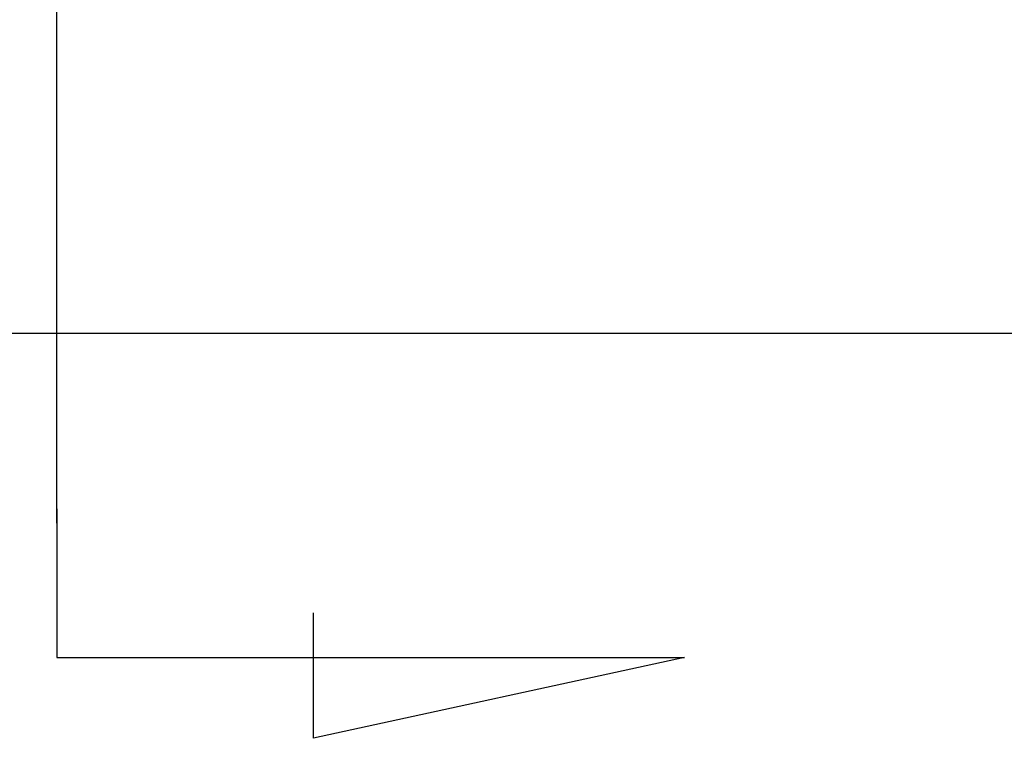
# Model space of a CAD drawing. Header units: millimetres. Extents: x -212 to 3135, y -1694 to 860.
# Tile 181 of 256: x 79 to 96, y -915 to -902. Entities that reach past the tile are written whole.
import ezdxf

# ---------------------------------------------------------------- set-up
doc = ezdxf.new("R2010")
doc.units = ezdxf.units.MM
doc.layers.add('2', color=7, linetype='CONTINUOUS', true_color=0xffffff)

msp = doc.modelspace()

# ---------------------------------------------------------------- linework, layer by layer
at = {"layer": '2'}
for p, q in [((79.429, -910.758), (79.429, -867.638)), ((79.429, -910.507), (79.429, -913.144)), ((83.99, -914.577), (83.99, -912.348)), ((79.429, -913.144), (90.577, -913.144)), ((90.577, -913.144), (83.99, -914.577))]:
    msp.add_line(p, q, dxfattribs=at)
at = {"layer": '2', "linetype": 'Continuous'}
msp.add_line((281.128, -907.391), (73.966, -907.391), dxfattribs=at)

doc.saveas('drawing.dxf')
